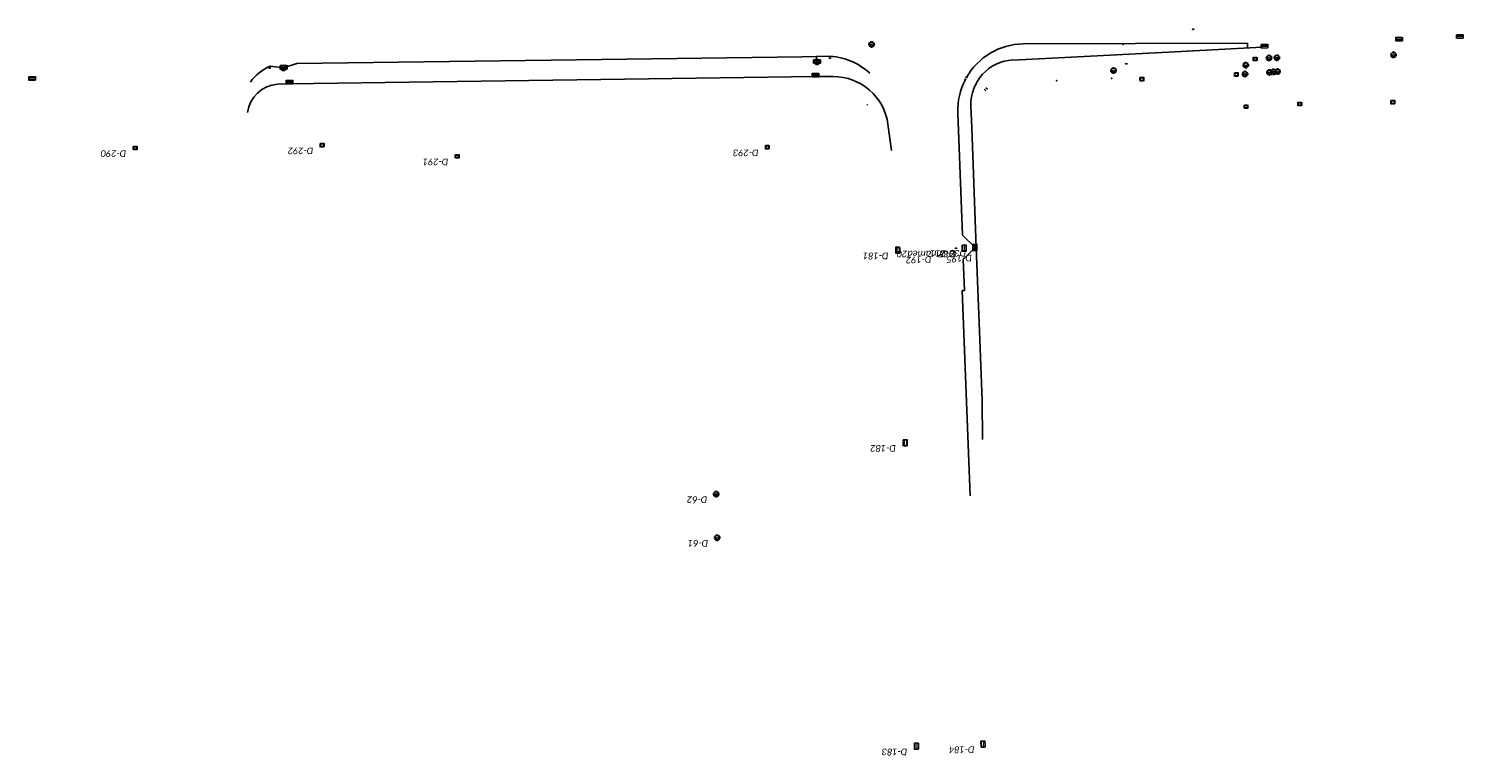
# Model space of a CAD drawing. Header units: feet. Extents: x 2474698 to 2485266, y 499169 to 501466.
# Tile 16 of 19: x 2482674 to 2483954, y 499489 to 500138. Entities that reach past the tile are written whole.
import ezdxf
from ezdxf.enums import TextEntityAlignment as Align

# ---------------------------------------------------------------- set-up
doc = ezdxf.new("R2010")
doc.units = ezdxf.units.FT
doc.header["$MEASUREMENT"] = 0
for name, pattern in [('DGN Style 2', [0.017105, 0.010263, -0.006842]), ('OhDOT_USTN2', [0.11, 0.069, -0.041]), ('OhDOT_USTN5', [0.11, 0.055, -0.055]), ('underdrainpr', [0])]:
    doc.linetypes.add(name, pattern=pattern)
for name, color, linetype in [('DR_P_Cells', 151, 'Continuous'), ('DR_P_Text', 7, 'Continuous'), ('DR_P_Underdrain', 6, 'underdrainpr'), ('DR_X_Cells', 151, 'OhDOT_USTN2'), ('DR_X_Storm_Sewer', 151, 'OhDOT_USTN5'), ('RW_X_Fee_RW', 6, 'rowex')]:
    doc.layers.add(name, color=color, linetype=linetype)
doc.layers.add('DR_P_GenericNode', color=151, linetype='Continuous', lineweight=0)
doc.layers.add('DR_X_GenericNode', color=151, linetype='DGN Style 2', lineweight=0)
doc.styles.add('P_Slanted-Normal LS 0.50', font='calibrii.ttf', dxfattribs={"height": 0.14})
doc.styles.add('Standard-Linetype-Ex', font='font30.shx')
doc.styles.add('Style-Calibri IF', font='calibrii.ttf')
doc.linetypes.add('rowex', pattern='A,0.2,-0.1,0.2,-0.1,0.2,-0.1,0.2,-0.1,["Ex R/W",Standard-Linetype-Ex,S=0.14,R=0,X=0,Y=-0.05],-0.8', length=2)

# ---------------------------------------------------------------- blocks, each defined once
blk = doc.blocks.new('MH-3-048Base-X-Plan_32')
at = {"layer": 'DR_X_Cells'}
for radius in [2.42, 2]:
    blk.add_circle((0, 0), radius, dxfattribs=at)
at = {"layer": 'DR_X_Cells', "linetype": 'Continuous'}
blk.add_circle((0, -0.9), 0.99, dxfattribs=at)
blk = doc.blocks.new('MH-3-048Base-X-Plan_56')
at = {"layer": 'DR_X_Cells'}
for radius in [2.42, 2]:
    blk.add_circle((0, 0), radius, dxfattribs=at)
at = {"layer": 'DR_X_Cells', "linetype": 'Continuous'}
blk.add_circle((0, -0.9), 0.99, dxfattribs=at)
blk = doc.blocks.new('MH-3-048Base-X-Plan_57')
at = {"layer": 'DR_X_Cells'}
for radius in [2.42, 2]:
    blk.add_circle((0, 0), radius, dxfattribs=at)
at = {"layer": 'DR_X_Cells', "linetype": 'Continuous'}
blk.add_circle((0, -0.9), 0.99, dxfattribs=at)
blk = doc.blocks.new('MH-3-048Base-X-Plan_95')
at = {"layer": 'DR_X_Cells'}
for radius in [2.42, 2]:
    blk.add_circle((0, 0), radius, dxfattribs=at)
at = {"layer": 'DR_X_Cells', "linetype": 'Continuous'}
blk.add_circle((0, -0.9), 0.99, dxfattribs=at)
blk = doc.blocks.new('MH-3-048Base-X-Plan_96')
at = {"layer": 'DR_X_Cells'}
for radius in [2.42, 2]:
    blk.add_circle((0, 0), radius, dxfattribs=at)
at = {"layer": 'DR_X_Cells', "linetype": 'Continuous'}
blk.add_circle((0, -0.9), 0.99, dxfattribs=at)
blk = doc.blocks.new('MH-3-048Base-X-Plan_97')
at = {"layer": 'DR_X_Cells'}
for radius in [2.42, 2]:
    blk.add_circle((0, 0), radius, dxfattribs=at)
at = {"layer": 'DR_X_Cells', "linetype": 'Continuous'}
blk.add_circle((0, -0.9), 0.99, dxfattribs=at)
blk = doc.blocks.new('MH-3-048Base-X-Plan_98')
at = {"layer": 'DR_X_Cells'}
for radius in [2.42, 2]:
    blk.add_circle((0, 0), radius, dxfattribs=at)
at = {"layer": 'DR_X_Cells', "linetype": 'Continuous'}
blk.add_circle((0, -0.9), 0.99, dxfattribs=at)
blk = doc.blocks.new('MH-3-048Base-X-Plan_99')
at = {"layer": 'DR_X_Cells'}
for radius in [2.42, 2]:
    blk.add_circle((0, 0), radius, dxfattribs=at)
at = {"layer": 'DR_X_Cells', "linetype": 'Continuous'}
blk.add_circle((0, -0.9), 0.99, dxfattribs=at)
blk = doc.blocks.new('MH-3-048Base-X-Plan_100')
at = {"layer": 'DR_X_Cells'}
for radius in [2.42, 2]:
    blk.add_circle((0, 0), radius, dxfattribs=at)
at = {"layer": 'DR_X_Cells', "linetype": 'Continuous'}
blk.add_circle((0, -0.9), 0.99, dxfattribs=at)
blk = doc.blocks.new('MH-3-048Base-X-Plan_101')
at = {"layer": 'DR_X_Cells'}
for radius in [2.42, 2]:
    blk.add_circle((0, 0), radius, dxfattribs=at)
at = {"layer": 'DR_X_Cells', "linetype": 'Continuous'}
blk.add_circle((0, -0.9), 0.99, dxfattribs=at)
blk = doc.blocks.new('MH-3-048Base-X-Plan_102')
at = {"layer": 'DR_X_Cells'}
for radius in [2.42, 2]:
    blk.add_circle((0, 0), radius, dxfattribs=at)
at = {"layer": 'DR_X_Cells', "linetype": 'Continuous'}
blk.add_circle((0, -0.9), 0.99, dxfattribs=at)
blk = doc.blocks.new('MH-3-048Base-X-Plan_103')
at = {"layer": 'DR_X_Cells'}
for radius in [2.42, 2]:
    blk.add_circle((0, 0), radius, dxfattribs=at)
at = {"layer": 'DR_X_Cells', "linetype": 'Continuous'}
blk.add_circle((0, -0.9), 0.99, dxfattribs=at)
blk = doc.blocks.new('CB-3-X-Plan_2')
at = {"layer": 'DR_X_Cells', "color": 151, "lineweight": 13, "flags": 128}
blk.add_lwpolyline([(2.1, 3), (2.1, -3), (-1.5, -3), (-1.5, 3)], close=True, dxfattribs=at)
at = {"layer": 'DR_X_Cells', "color": 151, "linetype": 'Continuous', "lineweight": 0, "flags": 128}
blk.add_lwpolyline([(1.5, 2.6), (1.5, -2.6), (-0.1, -2.6), (-0.1, 2.6)], close=True, dxfattribs=at)
blk = doc.blocks.new('CB-3-X-Plan_55')
at = {"layer": 'DR_X_Cells', "color": 151, "lineweight": 13, "flags": 128}
blk.add_lwpolyline([(2.1, 3), (2.1, -3), (-1.5, -3), (-1.5, 3)], close=True, dxfattribs=at)
at = {"layer": 'DR_X_Cells', "color": 151, "linetype": 'Continuous', "lineweight": 0, "flags": 128}
blk.add_lwpolyline([(1.5, 2.6), (1.5, -2.6), (-0.1, -2.6), (-0.1, 2.6)], close=True, dxfattribs=at)
blk = doc.blocks.new('CB-3-X-Plan_56')
at = {"layer": 'DR_X_Cells', "color": 151, "lineweight": 13, "flags": 128}
blk.add_lwpolyline([(2.1, 3), (2.1, -3), (-1.5, -3), (-1.5, 3)], close=True, dxfattribs=at)
at = {"layer": 'DR_X_Cells', "color": 151, "linetype": 'Continuous', "lineweight": 0, "flags": 128}
blk.add_lwpolyline([(1.5, 2.6), (1.5, -2.6), (-0.1, -2.6), (-0.1, 2.6)], close=True, dxfattribs=at)
blk = doc.blocks.new('CB-3-X-Plan_59')
at = {"layer": 'DR_X_Cells', "color": 151, "lineweight": 13, "flags": 128}
blk.add_lwpolyline([(2.1, 3), (2.1, -3), (-1.5, -3), (-1.5, 3)], close=True, dxfattribs=at)
at = {"layer": 'DR_X_Cells', "color": 151, "linetype": 'Continuous', "lineweight": 0, "flags": 128}
blk.add_lwpolyline([(1.5, 2.6), (1.5, -2.6), (-0.1, -2.6), (-0.1, 2.6)], close=True, dxfattribs=at)
blk = doc.blocks.new('CB-3-X-Plan_60')
at = {"layer": 'DR_X_Cells', "color": 151, "lineweight": 13, "flags": 128}
blk.add_lwpolyline([(2.1, 3), (2.1, -3), (-1.5, -3), (-1.5, 3)], close=True, dxfattribs=at)
at = {"layer": 'DR_X_Cells', "color": 151, "linetype": 'Continuous', "lineweight": 0, "flags": 128}
blk.add_lwpolyline([(1.5, 2.6), (1.5, -2.6), (-0.1, -2.6), (-0.1, 2.6)], close=True, dxfattribs=at)
blk = doc.blocks.new('CB-3-X-Plan_61')
at = {"layer": 'DR_X_Cells', "color": 151, "lineweight": 13, "flags": 128}
blk.add_lwpolyline([(2.1, 3), (2.1, -3), (-1.5, -3), (-1.5, 3)], close=True, dxfattribs=at)
at = {"layer": 'DR_X_Cells', "color": 151, "linetype": 'Continuous', "lineweight": 0, "flags": 128}
blk.add_lwpolyline([(1.5, 2.6), (1.5, -2.6), (-0.1, -2.6), (-0.1, 2.6)], close=True, dxfattribs=at)
blk = doc.blocks.new('CB-3-X-Plan_62')
at = {"layer": 'DR_X_Cells', "color": 151, "lineweight": 13, "flags": 128}
blk.add_lwpolyline([(2.1, 3), (2.1, -3), (-1.5, -3), (-1.5, 3)], close=True, dxfattribs=at)
at = {"layer": 'DR_X_Cells', "color": 151, "linetype": 'Continuous', "lineweight": 0, "flags": 128}
blk.add_lwpolyline([(1.5, 2.6), (1.5, -2.6), (-0.1, -2.6), (-0.1, 2.6)], close=True, dxfattribs=at)
blk = doc.blocks.new('CB-3-X-Plan_89')
at = {"layer": 'DR_X_Cells', "color": 151, "lineweight": 13, "flags": 128}
blk.add_lwpolyline([(2.1, 3), (2.1, -3), (-1.5, -3), (-1.5, 3)], close=True, dxfattribs=at)
at = {"layer": 'DR_X_Cells', "color": 151, "linetype": 'Continuous', "lineweight": 0, "flags": 128}
blk.add_lwpolyline([(1.5, 2.6), (1.5, -2.6), (-0.1, -2.6), (-0.1, 2.6)], close=True, dxfattribs=at)
blk = doc.blocks.new('CB-3-X-Plan_90')
at = {"layer": 'DR_X_Cells', "color": 151, "lineweight": 13, "flags": 128}
blk.add_lwpolyline([(2.1, 3), (2.1, -3), (-1.5, -3), (-1.5, 3)], close=True, dxfattribs=at)
at = {"layer": 'DR_X_Cells', "color": 151, "linetype": 'Continuous', "lineweight": 0, "flags": 128}
blk.add_lwpolyline([(1.5, 2.6), (1.5, -2.6), (-0.1, -2.6), (-0.1, 2.6)], close=True, dxfattribs=at)
blk = doc.blocks.new('CB-3-X-Plan_91')
at = {"layer": 'DR_X_Cells', "color": 151, "lineweight": 13, "flags": 128}
blk.add_lwpolyline([(2.1, 3), (2.1, -3), (-1.5, -3), (-1.5, 3)], close=True, dxfattribs=at)
at = {"layer": 'DR_X_Cells', "color": 151, "linetype": 'Continuous', "lineweight": 0, "flags": 128}
blk.add_lwpolyline([(1.5, 2.6), (1.5, -2.6), (-0.1, -2.6), (-0.1, 2.6)], close=True, dxfattribs=at)
blk = doc.blocks.new('CB-3-X-Plan_92')
at = {"layer": 'DR_X_Cells', "color": 151, "lineweight": 13, "flags": 128}
blk.add_lwpolyline([(2.1, 3), (2.1, -3), (-1.5, -3), (-1.5, 3)], close=True, dxfattribs=at)
at = {"layer": 'DR_X_Cells', "color": 151, "linetype": 'Continuous', "lineweight": 0, "flags": 128}
blk.add_lwpolyline([(1.5, 2.6), (1.5, -2.6), (-0.1, -2.6), (-0.1, 2.6)], close=True, dxfattribs=at)
blk = doc.blocks.new('CB-2-2B-X-Plan_65')
at = {"layer": 'DR_X_Cells', "color": 151, "lineweight": 0, "flags": 128}
blk.add_lwpolyline([(1.7, 1.7), (1.7, -1.7), (-1.7, -1.7), (-1.7, 1.7)], close=True, dxfattribs=at)
at = {"layer": 'DR_X_Cells', "color": 151, "linetype": 'Continuous', "lineweight": 0, "flags": 128}
blk.add_lwpolyline([(1.1, 1.1), (1.1, -1.1), (-1.1, -1.1), (-1.1, 1.1)], close=True, dxfattribs=at)
blk = doc.blocks.new('CB-2-2B-X-Plan_66')
at = {"layer": 'DR_X_Cells', "color": 151, "lineweight": 0, "flags": 128}
blk.add_lwpolyline([(1.7, 1.7), (1.7, -1.7), (-1.7, -1.7), (-1.7, 1.7)], close=True, dxfattribs=at)
at = {"layer": 'DR_X_Cells', "color": 151, "linetype": 'Continuous', "lineweight": 0, "flags": 128}
blk.add_lwpolyline([(1.1, 1.1), (1.1, -1.1), (-1.1, -1.1), (-1.1, 1.1)], close=True, dxfattribs=at)
blk = doc.blocks.new('CB-2-2B-X-Plan_67')
at = {"layer": 'DR_X_Cells', "color": 151, "lineweight": 0, "flags": 128}
blk.add_lwpolyline([(1.7, 1.7), (1.7, -1.7), (-1.7, -1.7), (-1.7, 1.7)], close=True, dxfattribs=at)
at = {"layer": 'DR_X_Cells', "color": 151, "linetype": 'Continuous', "lineweight": 0, "flags": 128}
blk.add_lwpolyline([(1.1, 1.1), (1.1, -1.1), (-1.1, -1.1), (-1.1, 1.1)], close=True, dxfattribs=at)
blk = doc.blocks.new('CB-2-2B-X-Plan_68')
at = {"layer": 'DR_X_Cells', "color": 151, "lineweight": 0, "flags": 128}
blk.add_lwpolyline([(1.7, 1.7), (1.7, -1.7), (-1.7, -1.7), (-1.7, 1.7)], close=True, dxfattribs=at)
at = {"layer": 'DR_X_Cells', "color": 151, "linetype": 'Continuous', "lineweight": 0, "flags": 128}
blk.add_lwpolyline([(1.1, 1.1), (1.1, -1.1), (-1.1, -1.1), (-1.1, 1.1)], close=True, dxfattribs=at)
blk = doc.blocks.new('CB-2-2B-X-Plan_92')
at = {"layer": 'DR_X_Cells', "color": 151, "lineweight": 0, "flags": 128}
blk.add_lwpolyline([(1.7, 1.7), (1.7, -1.7), (-1.7, -1.7), (-1.7, 1.7)], close=True, dxfattribs=at)
at = {"layer": 'DR_X_Cells', "color": 151, "linetype": 'Continuous', "lineweight": 0, "flags": 128}
blk.add_lwpolyline([(1.1, 1.1), (1.1, -1.1), (-1.1, -1.1), (-1.1, 1.1)], close=True, dxfattribs=at)
blk = doc.blocks.new('CB-2-2B-X-Plan_93')
at = {"layer": 'DR_X_Cells', "color": 151, "lineweight": 0, "flags": 128}
blk.add_lwpolyline([(1.7, 1.7), (1.7, -1.7), (-1.7, -1.7), (-1.7, 1.7)], close=True, dxfattribs=at)
at = {"layer": 'DR_X_Cells', "color": 151, "linetype": 'Continuous', "lineweight": 0, "flags": 128}
blk.add_lwpolyline([(1.1, 1.1), (1.1, -1.1), (-1.1, -1.1), (-1.1, 1.1)], close=True, dxfattribs=at)
blk = doc.blocks.new('CB-2-2B-X-Plan_94')
at = {"layer": 'DR_X_Cells', "color": 151, "lineweight": 0, "flags": 128}
blk.add_lwpolyline([(1.7, 1.7), (1.7, -1.7), (-1.7, -1.7), (-1.7, 1.7)], close=True, dxfattribs=at)
at = {"layer": 'DR_X_Cells', "color": 151, "linetype": 'Continuous', "lineweight": 0, "flags": 128}
blk.add_lwpolyline([(1.1, 1.1), (1.1, -1.1), (-1.1, -1.1), (-1.1, 1.1)], close=True, dxfattribs=at)
blk = doc.blocks.new('CB-2-2B-X-Plan_95')
at = {"layer": 'DR_X_Cells', "color": 151, "lineweight": 0, "flags": 128}
blk.add_lwpolyline([(1.7, 1.7), (1.7, -1.7), (-1.7, -1.7), (-1.7, 1.7)], close=True, dxfattribs=at)
at = {"layer": 'DR_X_Cells', "color": 151, "linetype": 'Continuous', "lineweight": 0, "flags": 128}
blk.add_lwpolyline([(1.1, 1.1), (1.1, -1.1), (-1.1, -1.1), (-1.1, 1.1)], close=True, dxfattribs=at)
blk = doc.blocks.new('CB-2-2B-X-Plan_96')
at = {"layer": 'DR_X_Cells', "color": 151, "lineweight": 0, "flags": 128}
blk.add_lwpolyline([(1.7, 1.7), (1.7, -1.7), (-1.7, -1.7), (-1.7, 1.7)], close=True, dxfattribs=at)
at = {"layer": 'DR_X_Cells', "color": 151, "linetype": 'Continuous', "lineweight": 0, "flags": 128}
blk.add_lwpolyline([(1.1, 1.1), (1.1, -1.1), (-1.1, -1.1), (-1.1, 1.1)], close=True, dxfattribs=at)
blk = doc.blocks.new('CB-2-2B-X-Plan_98')
at = {"layer": 'DR_X_Cells', "color": 151, "lineweight": 0, "flags": 128}
blk.add_lwpolyline([(1.7, 1.7), (1.7, -1.7), (-1.7, -1.7), (-1.7, 1.7)], close=True, dxfattribs=at)
at = {"layer": 'DR_X_Cells', "color": 151, "linetype": 'Continuous', "lineweight": 0, "flags": 128}
blk.add_lwpolyline([(1.1, 1.1), (1.1, -1.1), (-1.1, -1.1), (-1.1, 1.1)], close=True, dxfattribs=at)
blk = doc.blocks.new('CB-3-P-Plan_10')
at = {"layer": 'DR_P_Cells', "color": 151, "linetype": 'Continuous', "lineweight": 13, "flags": 128}
blk.add_lwpolyline([(2.1, 3), (2.1, -3), (-1.5, -3), (-1.5, 3)], close=True, dxfattribs=at)
at = {"layer": 'DR_P_Cells', "color": 151, "linetype": 'Continuous', "lineweight": 0, "flags": 128}
blk.add_lwpolyline([(1.5, 2.6), (1.5, -2.6), (-0.1, -2.6), (-0.1, 2.6)], close=True, dxfattribs=at)
at = {"layer": 'DR_P_Cells', "color": 151, "linetype": 'Continuous', "lineweight": 0}
blk.add_solid([(1.5, 2.6), (1.5, -2.6), (-0.1, 2.6), (-0.1, -2.6)], dxfattribs=at)
at = {"layer": 'DR_P_Underdrain', "style": 'P_Slanted-Normal LS 0.50'}
for tag, flags in [('Offset', 1), ('AbsOffset', 1), ('OffsetSide', 1), ('Grate_Rim_Elevation', 1), ('Conduit1Size', 1), ('Conduit1Invert', 1), ('Conduit1Angle', 1), ('Conduit1Direction', 1), ('Conduit2Angle', 1), ('Conduit2Direction', 1), ('Conduit3Angle', 1), ('Conduit3Direction', 1), ('Conduit4Angle', 1), ('Conduit5Angle', 1), ('Conduit4Direction', 1), ('Conduit5Direction', 1), ('OutgoingConduitSize', 1), ('OutgoingConduitAngle', 1), ('OutgoingConduitDirection', 1), ('Conduit2Invert', 1), ('Conduit3Invert', 1), ('Conduit4Invert', 1), ('Conduit5Invert', 1), ('Conduit2Size', 1), ('Conduit3Size', 1), ('Conduit4Size', 1), ('Conduit5Size', 1), ('OutgoingConduitLabel', 1), ('Conduit1Label', 1), ('Conduit2Label', 1), ('Conduit3Label', 1), ('Conduit4Label', 1), ('Conduit5Label', 1), ('Conduit1Type', 1), ('Conduit2Type', 1), ('Conduit3Type', 1), ('Conduit4Type', 1), ('Conduit5Type', 1), ('OutgoingConduitType', 1), ('OutgoingConduitInvert', 1), ('TypeLabel', 1), ('Existing_Action_Label', 1), ('Station', 1), ('isExisting', 1), ('Prefix', 1), ('Prefix_Type', 3), ('Conduit1isExisting', 1), ('Conduit1Prefix', 1), ('Conduit1Prefix_Size', 3), ('Conduit2Prefix_Size', 3), ('Conduit2Prefix', 1), ('Conduit2isExisting', 1), ('Conduit3Prefix_Size', 3), ('Conduit3Prefix', 1), ('Conduit3isExisting', 1), ('Conduit4Prefix_Size', 3), ('Conduit4Prefix', 1), ('Conduit4isExisting', 1), ('Conduit5Prefix_Size', 3), ('Conduit5Prefix', 1), ('Conduit5isExisting', 1), ('OutgoingConduitPrefix_Size', 3), ('OutgoingConduitPrefix', 1), ('OutgoingConduitisExisting', 1), ('BaselineName', 1), ('Type', 1), ('FeatureName', 3)]:
    blk.add_attdef(tag, (-489250.5, 2485065), '', height=0.14, dxfattribs=dict(at, flags=flags))
blk = doc.blocks.new('CB-3-P-Plan_11')
at = {"layer": 'DR_P_Cells', "color": 151, "linetype": 'Continuous', "lineweight": 13, "flags": 128}
blk.add_lwpolyline([(2.1, 3), (2.1, -3), (-1.5, -3), (-1.5, 3)], close=True, dxfattribs=at)
at = {"layer": 'DR_P_Cells', "color": 151, "linetype": 'Continuous', "lineweight": 0, "flags": 128}
blk.add_lwpolyline([(1.5, 2.6), (1.5, -2.6), (-0.1, -2.6), (-0.1, 2.6)], close=True, dxfattribs=at)
at = {"layer": 'DR_P_Cells', "color": 151, "linetype": 'Continuous', "lineweight": 0}
blk.add_solid([(1.5, 2.6), (1.5, -2.6), (-0.1, 2.6), (-0.1, -2.6)], dxfattribs=at)
at = {"layer": 'DR_P_Underdrain', "style": 'P_Slanted-Normal LS 0.50'}
for tag, flags in [('Type', 1), ('Offset', 1), ('AbsOffset', 1), ('OffsetSide', 1), ('Grate_Rim_Elevation', 1), ('Conduit1Size', 1), ('Conduit1Invert', 1), ('Conduit1Angle', 1), ('Conduit1Direction', 1), ('Conduit2Angle', 1), ('Conduit2Direction', 1), ('Conduit3Angle', 1), ('Conduit3Direction', 1), ('Conduit4Angle', 1), ('Conduit5Angle', 1), ('Conduit4Direction', 1), ('Conduit5Direction', 1), ('OutgoingConduitSize', 1), ('OutgoingConduitAngle', 1), ('OutgoingConduitDirection', 1), ('Conduit2Invert', 1), ('Conduit3Invert', 1), ('Conduit4Invert', 1), ('Conduit5Invert', 1), ('Conduit2Size', 1), ('Conduit3Size', 1), ('Conduit4Size', 1), ('Conduit5Size', 1), ('OutgoingConduitLabel', 1), ('Conduit1Label', 1), ('Conduit2Label', 1), ('Conduit3Label', 1), ('Conduit4Label', 1), ('Conduit5Label', 1), ('Conduit1Type', 1), ('Conduit2Type', 1), ('Conduit3Type', 1), ('Conduit4Type', 1), ('Conduit5Type', 1), ('OutgoingConduitType', 1), ('OutgoingConduitInvert', 1), ('TypeLabel', 1), ('Existing_Action_Label', 1), ('Station', 1), ('isExisting', 1), ('Prefix', 1), ('Prefix_Type', 3), ('Conduit1isExisting', 1), ('Conduit1Prefix', 1), ('Conduit1Prefix_Size', 3), ('Conduit2Prefix_Size', 3), ('Conduit2Prefix', 1), ('Conduit2isExisting', 1), ('Conduit3Prefix_Size', 3), ('Conduit3Prefix', 1), ('Conduit3isExisting', 1), ('Conduit4Prefix_Size', 3), ('Conduit4Prefix', 1), ('Conduit4isExisting', 1), ('Conduit5Prefix_Size', 3), ('Conduit5Prefix', 1), ('Conduit5isExisting', 1), ('OutgoingConduitPrefix_Size', 3), ('OutgoingConduitPrefix', 1), ('OutgoingConduitisExisting', 1), ('FeatureName', 3), ('BaselineName', 1)]:
    blk.add_attdef(tag, (-500096.3, 2483375.8), '', height=0.14, dxfattribs=dict(at, flags=flags))
blk = doc.blocks.new('MH-3-048Base-P-Plan_9')
at = {"layer": 'DR_P_Cells', "linetype": 'Continuous'}
h = blk.add_hatch(color=151, dxfattribs=at)
edge = h.paths.add_edge_path()
edge.add_arc((0, -0.9), 0.99, 0, 360)
for centre, radius in [((0, 0), 2.42), ((0, 0), 2), ((0, -0.9), 0.99)]:
    blk.add_circle(centre, radius, dxfattribs=at)
at = {"layer": 'DR_P_Underdrain', "style": 'P_Slanted-Normal LS 0.50'}
for tag, flags in [('Type', 1), ('Offset', 1), ('AbsOffset', 1), ('OffsetSide', 1), ('Grate_Rim_Elevation', 1), ('Conduit1Size', 1), ('Conduit1Invert', 1), ('Conduit1Angle', 1), ('Conduit1Direction', 1), ('Conduit2Angle', 1), ('Conduit2Direction', 1), ('Conduit3Angle', 1), ('Conduit3Direction', 1), ('Conduit4Angle', 1), ('Conduit5Angle', 1), ('Conduit4Direction', 1), ('Conduit5Direction', 1), ('OutgoingConduitSize', 1), ('OutgoingConduitAngle', 1), ('OutgoingConduitDirection', 1), ('Conduit2Invert', 1), ('Conduit3Invert', 1), ('Conduit4Invert', 1), ('Conduit5Invert', 1), ('Conduit2Size', 1), ('Conduit3Size', 1), ('Conduit4Size', 1), ('Conduit5Size', 1), ('OutgoingConduitLabel', 1), ('Conduit1Label', 1), ('Conduit2Label', 1), ('Conduit3Label', 1), ('Conduit4Label', 1), ('Conduit5Label', 1), ('Conduit1Type', 1), ('Conduit2Type', 1), ('Conduit3Type', 1), ('Conduit4Type', 1), ('Conduit5Type', 1), ('OutgoingConduitType', 1), ('OutgoingConduitInvert', 1), ('TypeLabel', 1), ('Existing_Action_Label', 1), ('Station', 1), ('isExisting', 1), ('Prefix', 1), ('Prefix_Type', 3), ('Conduit1isExisting', 1), ('Conduit1Prefix', 1), ('Conduit1Prefix_Size', 3), ('Conduit2Prefix_Size', 3), ('Conduit2Prefix', 1), ('Conduit2isExisting', 1), ('Conduit3Prefix_Size', 3), ('Conduit3Prefix', 1), ('Conduit3isExisting', 1), ('Conduit4Prefix_Size', 3), ('Conduit4Prefix', 1), ('Conduit4isExisting', 1), ('Conduit5Prefix_Size', 3), ('Conduit5Prefix', 1), ('Conduit5isExisting', 1), ('OutgoingConduitPrefix_Size', 3), ('OutgoingConduitPrefix', 1), ('OutgoingConduitisExisting', 1), ('FeatureName', 3), ('BaselineName', 1)]:
    blk.add_attdef(tag, (-2482901.3, -500102.8), '', height=0.14, dxfattribs=dict(at, flags=flags))
blk = doc.blocks.new('MH-3-048Base-P-Plan_10')
at = {"layer": 'DR_P_Cells', "linetype": 'Continuous'}
h = blk.add_hatch(color=151, dxfattribs=at)
edge = h.paths.add_edge_path()
edge.add_arc((0, -0.8583), 0.9896, 0, 360)
for centre, radius in [((0, 0), 2.4167), ((0, 0), 2), ((0, -0.8583), 0.9896)]:
    blk.add_circle(centre, radius, dxfattribs=at)
at = {"layer": 'DR_P_Underdrain', "style": 'P_Slanted-Normal LS 0.50'}
for tag, flags in [('AbsOffset', 1), ('TypeLabel', 1), ('Type', 1), ('Station', 1), ('Offset', 1), ('OffsetSide', 1), ('Conduit1Prefix', 1), ('Conduit1Prefix_Size', 3), ('Conduit2Prefix_Size', 3), ('Conduit2Prefix', 1), ('Conduit3Prefix_Size', 3), ('Conduit3Prefix', 1), ('Conduit4Prefix_Size', 3), ('Conduit4Prefix', 1), ('Conduit5Prefix_Size', 3), ('Conduit5Prefix', 1), ('OutgoingConduitPrefix_Size', 3), ('OutgoingConduitPrefix', 1), ('Grate_Rim_Elevation', 1), ('Conduit1Size', 1), ('Conduit1Invert', 1), ('Conduit1Angle', 1), ('Conduit1Direction', 1), ('Conduit2Angle', 1), ('Conduit2Direction', 1), ('Conduit3Angle', 1), ('Conduit3Direction', 1), ('Conduit4Angle', 1), ('Conduit5Angle', 1), ('Conduit4Direction', 1), ('Conduit5Direction', 1), ('OutgoingConduitSize', 1), ('OutgoingConduitAngle', 1), ('OutgoingConduitDirection', 1), ('Conduit2Invert', 1), ('Conduit3Invert', 1), ('Conduit4Invert', 1), ('Conduit5Invert', 1), ('Conduit2Size', 1), ('Conduit3Size', 1), ('Conduit4Size', 1), ('Conduit5Size', 1), ('OutgoingConduitLabel', 1), ('Conduit1Label', 1), ('Conduit2Label', 1), ('Conduit3Label', 1), ('Conduit4Label', 1), ('Conduit5Label', 1), ('Conduit1Type', 1), ('Conduit2Type', 1), ('Conduit3Type', 1), ('Conduit4Type', 1), ('Conduit5Type', 1), ('OutgoingConduitType', 1), ('OutgoingConduitInvert', 1), ('Conduit1isExisting', 1), ('Conduit2isExisting', 1), ('Conduit3isExisting', 1), ('Conduit4isExisting', 1), ('Conduit5isExisting', 1), ('OutgoingConduitisExisting', 1), ('isExisting', 1), ('Prefix', 1), ('Prefix_Type', 3), ('Existing_Action_Label', 1), ('BaselineName', 1), ('FeatureName', 3)]:
    blk.add_attdef(tag, (-2483377.089, -500108.1248), '', height=0.14, dxfattribs=dict(at, flags=flags))
blk = doc.blocks.new('CB-3-P-Plan_13')
at = {"layer": 'DR_P_Cells', "color": 151, "linetype": 'Continuous', "lineweight": 13, "flags": 128}
blk.add_lwpolyline([(2.1, 3), (2.1, -3), (-1.5, -3), (-1.5, 3)], close=True, dxfattribs=at)
at = {"layer": 'DR_P_Cells', "color": 151, "linetype": 'Continuous', "lineweight": 0, "flags": 128}
blk.add_lwpolyline([(1.5, 2.6), (1.5, -2.6), (-0.1, -2.6), (-0.1, 2.6)], close=True, dxfattribs=at)
at = {"layer": 'DR_P_Cells', "color": 151, "linetype": 'Continuous', "lineweight": 0}
blk.add_solid([(1.5, 2.6), (1.5, -2.6), (-0.1, 2.6), (-0.1, -2.6)], dxfattribs=at)
at = {"layer": 'DR_P_Underdrain', "style": 'P_Slanted-Normal LS 0.50'}
for tag, flags in [('Type', 1), ('Offset', 1), ('AbsOffset', 1), ('OffsetSide', 1), ('Grate_Rim_Elevation', 1), ('Conduit1Size', 1), ('Conduit1Invert', 1), ('Conduit1Angle', 1), ('Conduit1Direction', 1), ('Conduit2Angle', 1), ('Conduit2Direction', 1), ('Conduit3Angle', 1), ('Conduit3Direction', 1), ('Conduit4Angle', 1), ('Conduit5Angle', 1), ('Conduit4Direction', 1), ('Conduit5Direction', 1), ('OutgoingConduitSize', 1), ('OutgoingConduitAngle', 1), ('OutgoingConduitDirection', 1), ('Conduit2Invert', 1), ('Conduit3Invert', 1), ('Conduit4Invert', 1), ('Conduit5Invert', 1), ('Conduit2Size', 1), ('Conduit3Size', 1), ('Conduit4Size', 1), ('Conduit5Size', 1), ('OutgoingConduitLabel', 1), ('Conduit1Label', 1), ('Conduit2Label', 1), ('Conduit3Label', 1), ('Conduit4Label', 1), ('Conduit5Label', 1), ('Conduit1Type', 1), ('Conduit2Type', 1), ('Conduit3Type', 1), ('Conduit4Type', 1), ('Conduit5Type', 1), ('OutgoingConduitType', 1), ('OutgoingConduitInvert', 1), ('TypeLabel', 1), ('Existing_Action_Label', 1), ('Station', 1), ('isExisting', 1), ('Prefix', 1), ('Prefix_Type', 3), ('Conduit1isExisting', 1), ('Conduit1Prefix', 1), ('Conduit1Prefix_Size', 3), ('Conduit2Prefix_Size', 3), ('Conduit2Prefix', 1), ('Conduit2isExisting', 1), ('Conduit3Prefix_Size', 3), ('Conduit3Prefix', 1), ('Conduit3isExisting', 1), ('Conduit4Prefix_Size', 3), ('Conduit4Prefix', 1), ('Conduit4isExisting', 1), ('Conduit5Prefix_Size', 3), ('Conduit5Prefix', 1), ('Conduit5isExisting', 1), ('OutgoingConduitPrefix_Size', 3), ('OutgoingConduitPrefix', 1), ('OutgoingConduitisExisting', 1), ('FeatureName', 3), ('BaselineName', 1)]:
    blk.add_attdef(tag, (2502417.9, 394600.7), '', height=0.14, dxfattribs=dict(at, flags=flags))
blk = doc.blocks.new('GenericNode-P-Plan_15')
at = {"layer": 'DR_P_GenericNode', "flags": 128}
blk.add_lwpolyline([(-0.5, 0.5), (0.5, 0.5), (0.5, -0.5), (-0.5, -0.5)], close=True, dxfattribs=at)
blk = doc.blocks.new('GenericNode-P-Plan_19')
at = {"layer": 'DR_P_GenericNode', "flags": 128}
blk.add_lwpolyline([(-0.5, 0.5), (0.5, 0.5), (0.5, -0.5), (-0.5, -0.5)], close=True, dxfattribs=at)
blk = doc.blocks.new('GenericNode-X-Plan_9')
at = {"layer": 'DR_X_GenericNode', "flags": 128}
blk.add_lwpolyline([(-0.5, 0.5), (0.5, 0.5), (0.5, -0.5), (-0.5, -0.5)], close=True, dxfattribs=at)
blk = doc.blocks.new('GenericNode-P-Plan_23')
at = {"layer": 'DR_P_GenericNode', "flags": 128}
blk.add_lwpolyline([(-0.5, 0.5), (0.5, 0.5), (0.5, -0.5), (-0.5, -0.5)], close=True, dxfattribs=at)
blk = doc.blocks.new('GenericNode-X-Plan_12')
at = {"layer": 'DR_X_GenericNode', "flags": 128}
blk.add_lwpolyline([(-0.5, 0.5), (0.5, 0.5), (0.5, -0.5), (-0.5, -0.5)], close=True, dxfattribs=at)

msp = doc.modelspace()

# ---------------------------------------------------------------- linework, layer by layer
at = {"layer": 'DR_P_Underdrain'}
for p, q in [((2483560.9, 500124.4), (2483761.1, 500125)), ((2483696.3, 500117.1), (2483774.3, 500121.3)), ((2483761.1, 500125), (2483761.1, 500120.6)), ((2483162.6, 500109.9), (2482913, 500106.6)), ((2483162.6, 500109.9), (2483363.8, 500112.6)), ((2483376.6, 500113), (2483363.8, 500112.6)), ((2483386.3, 500113.2), (2483376.6, 500113)), ((2483376.6, 500113), (2483376.9, 500108.6)), ((2483551.9, 500109.8), (2483696.3, 500117.1)), ((2482889.4, 500104.4), (2482901.4, 500103)), ((2482913, 500106.6), (2482901.3, 500102.8)), ((2483162.9, 500092.1), (2483375.8, 500095.1)), ((2483391.3, 500095), (2483375.8, 500095.1)), ((2483511.3, 500093.9), (2483509.5, 500094.8)), ((2482895.9, 500088.3), (2482906.5, 500088.5)), ((2483162.9, 500092.1), (2482906.7, 500088.5)), ((2483510.3, 500092.1), (2483508.6, 500093)), ((2483527.7, 500082.3), (2483526.3, 500083.7)), ((2483529.1, 500083.8), (2483527.6, 500085.1)), ((2483502.7, 500062.6), (2483506.8, 499953.5)), ((2483515.2, 500049), (2483514.4, 500068.9)), ((2483443.5, 500029), (2483440.4, 500052.5)), ((2483515.2, 500049), (2483519.2, 499942.5)), ((2483518.2, 499942.4), (2483506.8, 499953.5)), ((2483518.2, 499942.4), (2483507.6, 499931.6)), ((2483508.7, 499904.1), (2483507.6, 499931.6)), ((2483513.6, 499720.8), (2483506.7, 499904))]:
    msp.add_line(p, q, dxfattribs=at)
at = {"layer": 'DR_P_Underdrain', "flags": 128}
for points in [[(2483524.7, 499771.1), (2483524.4, 499806), (2483522, 499867.8), (2483519.2, 499942.5)], [(2483506.7, 499904), (2483508.7, 499904.1), (2483508.7, 499904.1)]]:
    msp.add_lwpolyline(points, dxfattribs=at)
at = {"layer": 'DR_P_Underdrain', "extrusion": (0, 0, -1)}
for centre, radius, start, end in [((-2483562.1, 500064.9), 59.4, 29.6161, 88.8214), ((-2483553.9, 500070.4), 39.5, 357.8343, 87.1174), ((-2482904.6, 500067.4), 40, 34.6237, 67.6213), ((-2482898.4, 500058.9), 29.5, 7.9631, 85.2911)]:
    msp.add_arc(centre, radius, start, end, dxfattribs=at)
at = {"layer": 'DR_P_Underdrain'}
for centre, radius, start, end in [((2483385.8, 500056.9), 56.3, 46.9347, 89.4543), ((2483391.9, 500046.1), 48.9, 7.5044, 90.6118), ((2483562.1, 500064.9), 59.4, 152.3119, 182.2184)]:
    msp.add_arc(centre, radius, start, end, dxfattribs=at)
at = {"layer": 'DR_P_Underdrain', "color": 7, "linetype": 'Continuous', "lineweight": 0}
msp.add_point((2483650.1, 500123.8), dxfattribs=at)
at = {"layer": 'DR_X_Storm_Sewer', "ltscale": 12}
for p in [(2483590.9, 500091.3), (2483639.9, 500093.5)]:
    msp.add_point(p, dxfattribs=at)
at = {"layer": 'RW_X_Fee_RW'}
msp.add_line((2483422, 500070.2), (2483422.2, 500069.6), dxfattribs=at)

# ---------------------------------------------------------------- block references
at = {"layer": 'DR_P_Cells', "linetype": 'Continuous'}
for name, p in [('MH-3-048Base-P-Plan_10', (2483377.1, 500108.1)), ('MH-3-048Base-P-Plan_9', (2482901.3, 500102.8))]:
    msp.add_blockref(name, p, dxfattribs=at)
at = {"layer": 'DR_P_Cells', "color": 151, "linetype": 'Continuous', "lineweight": 0}
for name, p, rotation in [('CB-3-P-Plan_11', (2483375.9, 500096.1), 89.99999516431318), ('CB-3-P-Plan_10', (2482906.5, 500089.7), 90.25001622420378), ('CB-3-P-Plan_13', (2483518.2, 499942.4), 182.4207052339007)]:
    msp.add_blockref(name, p, dxfattribs=dict(at, rotation=rotation))
at = {"layer": 'DR_P_GenericNode'}
for name, p, rotation in [('GenericNode-P-Plan_15', (2483388.6, 500111.5), 18.33903665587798), ('GenericNode-P-Plan_19', (2482888.9, 500102.8), 182.6374445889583), ('GenericNode-P-Plan_23', (2483653, 500106.4), 190.31566889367)]:
    msp.add_blockref(name, p, dxfattribs=dict(at, rotation=rotation))
at = {"layer": 'DR_X_Cells'}
for name, p in [('MH-3-048Base-X-Plan_32', (2483425.8, 500123.8)), ('MH-3-048Base-X-Plan_96', (2483759.6, 500105.2)), ('MH-3-048Base-X-Plan_98', (2483780.3, 500111.7)), ('MH-3-048Base-X-Plan_99', (2483787.3, 500111.9)), ('MH-3-048Base-X-Plan_103', (2483891.4, 500114.4)), ('MH-3-048Base-X-Plan_95', (2483641.6, 500100.5)), ('MH-3-048Base-X-Plan_97', (2483758.9, 500097.3)), ('MH-3-048Base-X-Plan_100', (2483780.8, 500098.8)), ('MH-3-048Base-X-Plan_101', (2483784.4, 500099.2)), ('MH-3-048Base-X-Plan_102', (2483787.9, 500099.5)), ('MH-3-048Base-X-Plan_57', (2483287.2, 499722.3)), ('MH-3-048Base-X-Plan_56', (2483288, 499683.3))]:
    msp.add_blockref(name, p, dxfattribs=at)
at = {"layer": 'DR_X_Cells', "color": 151, "lineweight": 13}
for name, p, rotation in [('CB-3-X-Plan_90', (2483776.3, 500122), 90.00000156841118), ('CB-3-X-Plan_91', (2483896.3, 500128.1), 90.00004290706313), ('CB-3-X-Plan_92', (2483950.6, 500130.6), 89.99781997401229), ('CB-3-X-Plan_56', (2483377.1, 500108.1), 89.9960542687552), ('CB-3-X-Plan_2', (2482677, 500092.9), 90.00001717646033), ('CB-3-X-Plan_55', (2482901.4, 500103), 90.00001806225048), ('CB-3-X-Plan_89', (2483508.7, 499941.9), 179.6656374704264), ('CB-3-X-Plan_62', (2483525.5, 499499.1), 182.3844014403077)]:
    msp.add_blockref(name, p, dxfattribs=dict(at, rotation=rotation))
at = {"layer": 'DR_X_Cells', "color": 151, "lineweight": 0}
for name, p in [('CB-2-2B-X-Plan_95', (2483767.9, 500110.7)), ('CB-2-2B-X-Plan_94', (2483751.1, 500096.9)), ('CB-2-2B-X-Plan_92', (2483666.9, 500092.7)), ('CB-2-2B-X-Plan_93', (2483759.8, 500068.2)), ('CB-2-2B-X-Plan_96', (2483807.8, 500070.5)), ('CB-2-2B-X-Plan_98', (2483890.8, 500072.2)), ('CB-2-2B-X-Plan_65', (2482768.9, 500031.3)), ('CB-2-2B-X-Plan_67', (2482935.8, 500033.8)), ('CB-2-2B-X-Plan_68', (2483332.9, 500032)), ('CB-2-2B-X-Plan_66', (2483056.2, 500023.9))]:
    msp.add_blockref(name, p, dxfattribs=at)
at = {"layer": 'DR_X_Cells', "color": 151, "lineweight": 13}
for name, p in [('CB-3-X-Plan_59', (2483448.8, 499940)), ('CB-3-X-Plan_60', (2483455.4, 499768.1)), ('CB-3-X-Plan_61', (2483465.6, 499497.2))]:
    msp.add_blockref(name, p, dxfattribs=at)
at = {"layer": 'DR_X_GenericNode', "rotation": 115.2375386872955}
msp.add_blockref('GenericNode-X-Plan_9', (2483712.6, 500137.2), dxfattribs=at)
at = {"layer": 'DR_X_GenericNode'}
msp.add_blockref('GenericNode-X-Plan_12', (2483501.3, 499941.7), dxfattribs=at)

# ---------------------------------------------------------------- texts
at = {"layer": 'DR_P_Text', "linetype": 'Continuous', "lineweight": 0, "style": 'Style-Calibri IF'}
for s, rotation, p in [('D-292', 180, (2482927.8, 500025.8)), ('D-290', 180, (2482760.9, 500023.3)), ('D-291', 180, (2483048.2, 500015.9)), ('D-293', 180, (2483324.9, 500024)), ('D-181', 180, (2483440.8, 499932)), ('Unnamed20', 180, (2483494.3, 499933.7)), ('D-192', 181.9613, (2483479.2, 499928.9)), ('D-211', 180, (2483500.7, 499933.9)), ('D37', 180, (2483500.5, 499933.6)), ('D-195', 183.8194, (2483515.5, 499930.2)), ('D36', 180, (2483510.2, 499934.4)), ('D-182', 180, (2483447.4, 499760.1)), ('D-62', 180, (2483279.2, 499714.3)), ('D-61', 180, (2483280, 499675.3)), ('D-183', 180, (2483457.6, 499489.2)), ('D-184', 180, (2483517.5, 499491.1))]:
    msp.add_text(s, height=5.91, rotation=rotation, dxfattribs=at).set_placement(p, align=Align.TOP_LEFT)

doc.saveas('drawing.dxf')
